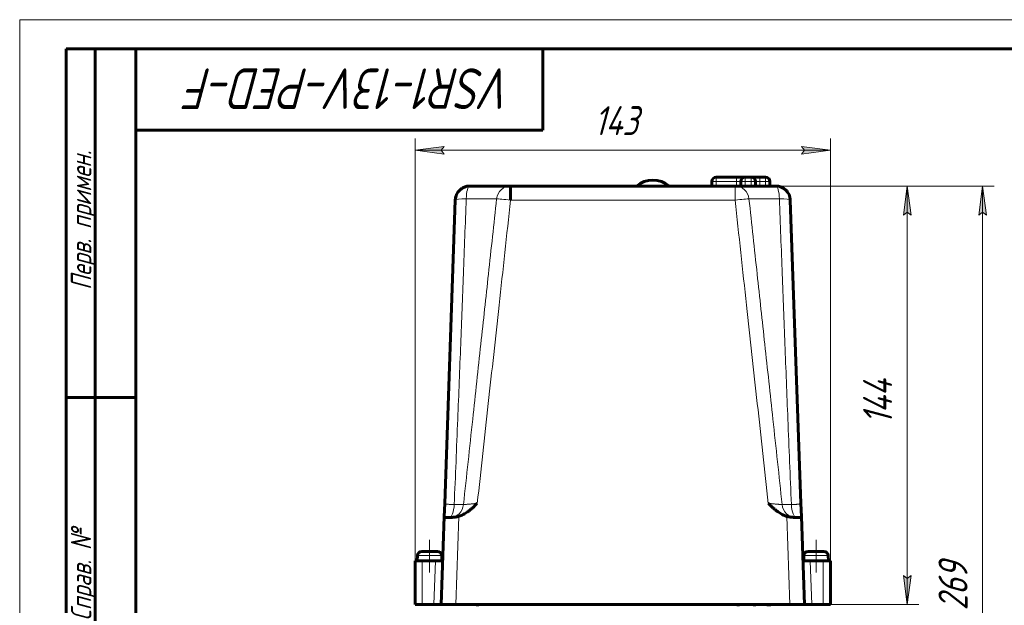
# Model space of a CAD drawing. Header units: millimetres. Extents: x 0 to 420, y 0 to 297.
# Tile 6 of 19: x 0 to 169, y 196 to 297. Entities that reach past the tile are written whole.
import ezdxf

# ---------------------------------------------------------------- set-up
doc = ezdxf.new("R2010")
doc.units = ezdxf.units.MM
for name, pattern in [('K5LT_AXLED', [12, 7.5, -1.5, 1.5, -1.5]), ('K5LT_BASIC', [0]), ('K5LT_THIN', [0])]:
    doc.linetypes.add(name, pattern=pattern)
doc.layers.add('Системный слой', color=7, linetype='Continuous')
doc.layers.add('Системный слой (1)', color=251, linetype='Continuous', true_color=0x6c6c6c)
doc.styles.add('KDIMTEXTSTYLE', font='txt', dxfattribs={"width": 0.96, "oblique": 15, "height": 5})
doc.styles.add('KTEXTSTYLE', font='txt', dxfattribs={"width": 0.96, "height": 5})
doc.dimstyles.new('KDIMSTYLE (0.50)', dxfattribs={"dimtxt": 5, "dimasz": 1, "dimexe": 2, "dimexo": 0, "dimgap": 1, "dimtad": 1, "dimlfac": 2, "dimtxsty": 'KDIMTEXTSTYLE', "dimsah": 1, "dimcen": 0, "dimdle": 1, "dimadec": 0, "dimazin": 0, "dimtfac": 0.667, "dimtmove": 0, "dimatfit": 3, "dimfxl": 1, "dimtvp": 1, "dimtolj": 1, "dimtzin": 0, "dimarcsym": 0})

# ---------------------------------------------------------------- blocks, each defined once
blk = doc.blocks.new('U0')
at = {"layer": 'Системный слой (1)', "color": 143, "linetype": 'K5LT_BASIC', "lineweight": 60, "true_color": 0x33acca}
for p, q in [((130.1, 268.39), (130.55, 268.35)), ((130.55, 268.35), (130.97, 268.24)), ((130.97, 268.24), (131.37, 268.05)), ((131.82, 267.71), (131.9, 267.63)), ((131.9, 267.63), (131.99, 267.54)), ((131.99, 267.54), (132.07, 267.44)), ((132.5, 266.6), (132.55, 266.4)), ((132.55, 266.4), (132.59, 266.19)), ((132.59, 266.19), (132.6, 265.98))]:
    blk.add_line(p, q, dxfattribs=at)
blk = doc.blocks.new('U1')
at = {"layer": 'Системный слой (1)', "color": 143, "linetype": 'K5LT_BASIC', "lineweight": 60, "true_color": 0x33acca}
for p, q in [((74.98, 266.19), (74.96, 265.98)), ((75.01, 266.4), (74.98, 266.19)), ((75.06, 266.6), (75.01, 266.4)), ((75.51, 267.45), (75.49, 267.43)), ((75.52, 267.47), (75.51, 267.45)), ((75.54, 267.49), (75.52, 267.47))]:
    blk.add_line(p, q, dxfattribs=at)
blk.add_arc((77.05, 266.62), 1.67, 118.8123, 120.8589, dxfattribs=at)
blk = doc.blocks.new('U2')
at = {"layer": 'Системный слой (1)', "color": 143, "linetype": 'K5LT_BASIC', "lineweight": 60, "true_color": 0x33acca}
for p, q in [((75.86, 267.82), (75.69, 267.66)), ((76.05, 267.95), (75.86, 267.82)), ((76.63, 268.25), (76.24, 268.08)), ((77.04, 268.36), (76.63, 268.25)), ((77.46, 268.39), (77.04, 268.36)), ((75.69, 267.66), (75.54, 267.49))]:
    blk.add_line(p, q, dxfattribs=at)
blk = doc.blocks.new('D1')
at = {"layer": 'Системный слой (1)'}
for points in [[(72.53, 274.54), (73.03, 275.2), (68.03, 274.54), (73.03, 273.88)], [(139.53, 274.54), (134.53, 275.2), (135.03, 274.54), (134.53, 273.88)]]:
    blk.add_hatch(color=7, dxfattribs=at).paths.add_polyline_path(points)
at = {"layer": 'Системный слой (1)', "color": 7, "linetype": 'K5LT_THIN', "lineweight": 18, "true_color": 0xffffff}
for p, q in [((68.03, 203.89), (68.03, 276.54)), ((139.53, 200.14), (139.53, 276.54)), ((68.03, 274.54), (73.03, 275.2)), ((73.03, 273.88), (68.03, 274.54)), ((68.03, 274.54), (139.53, 274.54)), ((73.03, 275.2), (72.53, 274.54)), ((72.53, 274.54), (73.03, 273.88)), ((135.03, 274.54), (134.53, 275.2)), ((134.53, 275.2), (139.53, 274.54)), ((139.53, 274.54), (134.53, 273.88)), ((134.53, 273.88), (135.03, 274.54))]:
    blk.add_line(p, q, dxfattribs=at)
blk.add_wipeout([(98.84, 275.54), (98.84, 282.92), (108.33, 282.92), (108.33, 275.54)]).dxf.layer = 'Системный слой (1)'
at = {"layer": 'Системный слой (1)', "color": 7, "insert": (98.84, 282.13), "char_height": 5, "attachment_point": 1, "style": 'KTEXTSTYLE'}
blk.add_mtext('\\fArial|b0|c204|p34;\\H5.0;\\W1.000;\\Q15;\\fGOST Type AU|b0|i0|c204|p34;\\Q15;\\W0.960;143', dxfattribs=at)
blk = doc.blocks.new('KDIMARROW_01')
at = {"layer": 'Системный слой'}
blk.add_hatch(color=0, dxfattribs=at).paths.add_polyline_path([(0, 0), (-5, 0.66), (-4.5, 0), (-5, -0.66)])
at = {"layer": 'Системный слой', "color": 0, "linetype": 'K5LT_THIN', "lineweight": 18}
for p, q in [((-4.5, 0), (-5, 0.66)), ((-5, 0.66), (0, 0)), ((0, 0), (-5, -0.66)), ((-5, -0.66), (-4.5, 0))]:
    blk.add_line(p, q, dxfattribs=at)
at = {"layer": 'Системный слой (1)', "color": 0, "linetype": 'K5LT_THIN', "lineweight": 18}
blk.add_line((103.78, 113.89), (103.28, 113.89), dxfattribs=at)
blk = doc.blocks.new('D5')
at = {"layer": 'Системный слой (1)'}
for points in [[(153.38, 263.39), (152.72, 268.39), (152.06, 263.39), (152.72, 263.89)], [(152.72, 196.39), (153.38, 201.39), (152.72, 200.89), (152.06, 201.39)]]:
    blk.add_hatch(color=7, dxfattribs=at).paths.add_polyline_path(points)
at = {"layer": 'Системный слой (1)', "color": 7, "linetype": 'K5LT_THIN', "lineweight": 18, "true_color": 0xffffff}
for p, q in [((123.09, 268.39), (154.72, 268.39)), ((152.06, 263.39), (152.72, 268.39)), ((152.72, 268.39), (153.38, 263.39)), ((152.72, 268.39), (152.72, 196.39)), ((152.72, 263.89), (152.06, 263.39)), ((153.38, 263.39), (152.72, 263.89)), ((152.72, 196.39), (152.06, 201.39)), ((152.06, 201.39), (152.72, 200.89)), ((152.72, 200.89), (153.38, 201.39)), ((153.38, 201.39), (152.72, 196.39)), ((139.53, 196.39), (154.72, 196.39))]:
    blk.add_line(p, q, dxfattribs=at)
blk.add_wipeout([(151.72, 227.38), (144.34, 227.38), (144.34, 237), (151.72, 237)]).dxf.layer = 'Системный слой (1)'
at = {"layer": 'Системный слой (1)', "color": 7, "insert": (145.13, 227.38), "char_height": 5, "attachment_point": 1, "rotation": 90, "style": 'KTEXTSTYLE'}
blk.add_mtext('\\fArial|b0|c204|p34;\\H5.0;\\W1.000;\\Q15;\\fGOST Type AU|b0|i0|c204|p34;\\Q15;\\W0.960;144', dxfattribs=at)
blk = doc.blocks.new('D6')
at = {"layer": 'Системный слой (1)'}
for points in [[(166.34, 263.39), (165.68, 268.39), (165.03, 263.39), (165.68, 263.89)], [(165.68, 133.89), (166.34, 138.89), (165.68, 138.39), (165.03, 138.89)]]:
    blk.add_hatch(color=7, dxfattribs=at).paths.add_polyline_path(points)
at = {"layer": 'Системный слой (1)', "color": 7, "linetype": 'K5LT_THIN', "lineweight": 18, "true_color": 0xffffff}
for p, q in [((123.09, 268.39), (167.68, 268.39)), ((165.03, 263.39), (165.68, 268.39)), ((165.68, 268.39), (166.34, 263.39)), ((165.68, 133.89), (165.68, 268.39)), ((165.68, 263.89), (165.03, 263.39)), ((166.34, 263.39), (165.68, 263.89)), ((165.68, 133.89), (165.03, 138.89)), ((165.03, 138.89), (165.68, 138.39)), ((165.68, 138.39), (166.34, 138.89)), ((166.34, 138.89), (165.68, 133.89)), ((116.24, 133.89), (167.68, 133.89))]:
    blk.add_line(p, q, dxfattribs=at)
blk.add_wipeout([(164.68, 195.41), (157.3, 195.41), (157.3, 206.42), (164.68, 206.42)]).dxf.layer = 'Системный слой (1)'
at = {"layer": 'Системный слой (1)', "color": 7, "insert": (158.1, 195.41), "char_height": 5, "attachment_point": 1, "rotation": 90, "style": 'KTEXTSTYLE'}
blk.add_mtext('\\fArial|b0|c204|p34;\\H5.0;\\W1.000;\\Q15;\\fGOST Type AU|b0|i0|c204|p34;\\Q15;\\W0.960;269', dxfattribs=at)
blk = doc.blocks.new('U209')
at = {"color": 7, "linetype": 'K5LT_THIN', "lineweight": 18, "true_color": 0xffffff}
for p, q in [((0, 0), (0, 297)), ((0, 297), (420, 297))]:
    blk.add_line(p, q, dxfattribs=at)
at = {"color": 143, "linetype": 'K5LT_BASIC', "lineweight": 60, "true_color": 0x33acca}
for p, q in [((8, 172), (8, 292)), ((20, 292), (8, 292)), ((13, 172), (13, 292)), ((20, 5), (20, 292)), ((20, 292), (415, 292)), ((90, 292), (90, 278)), ((90, 278), (20, 278)), ((20, 232), (8, 232))]:
    blk.add_line(p, q, dxfattribs=at)
at = {"color": 7, "attachment_point": 1, "style": 'KTEXTSTYLE'}
for s, insert, char_height, rotation in [('\\fArial|b0|c204|p34;\\H5.0;\\W1.000;\\Q15;\\fGOST Type AU|b0|i0|c204|p34;\\Q15;\\W0.960;\\H7.00;VSR1-13V-PED-F', (84.98, 281.64), 7, 180), ('\\fArial|b0|c204|p34;\\H5.0;\\W1.000;\\Q15;\\fGOST Type AU|b0|i0|c204|p34;\\Q15;\\W0.960;\\H3.50;Перв. примен.', (8.82, 250.52), 3.5, 90), ('\\fArial|b0|c204|p34;\\H5.0;\\W1.000;\\Q15;\\fGOST Type AU|b0|i0|c204|p34;\\Q15;\\W0.960;\\H3.50;Справ. №', (8.82, 193.63), 3.5, 90)]:
    blk.add_mtext(s, dxfattribs=dict(at, insert=insert, char_height=char_height, rotation=rotation))

msp = doc.modelspace()

# ---------------------------------------------------------------- linework, layer by layer
at = {"layer": 'Системный слой (1)', "color": 143, "linetype": 'K5LT_BASIC', "lineweight": 60, "true_color": 0x33acca}
for p, q in [((119.8534, 269.894), (123.3534, 269.894)), ((123.3534, 269.894), (124.8534, 269.894)), ((124.8534, 269.894), (125.8534, 269.894)), ((125.8534, 269.894), (127.3534, 269.894)), ((127.3534, 269.894), (128.3534, 269.894)), ((84.4719, 268.394), (77.4605, 268.394)), ((84.4719, 268.394), (123.092, 268.394)), ((119.1034, 268.394), (119.1034, 269.144)), ((130.1034, 268.394), (123.092, 268.394)), ((124.1034, 268.394), (124.1034, 269.144)), ((126.6034, 268.394), (126.6034, 269.144)), ((129.1034, 268.394), (129.1034, 269.144)), ((73.14, 213.8067), (74.962, 265.9812)), ((134.4239, 213.8067), (132.6019, 265.9812)), ((73.0618, 211.5679), (73.14, 213.8067)), ((134.5021, 211.5679), (134.4239, 213.8067)), ((72.532, 196.394), (73.0618, 211.5679)), ((73.4273, 211.394), (74.243, 211.394)), ((133.3209, 211.394), (134.1367, 211.394)), ((135.032, 196.394), (134.5021, 211.5679)), ((71.8669, 205.544), (69.197, 205.544)), ((138.3669, 205.544), (135.697, 205.544)), ((68.032, 203.894), (69.282, 203.894)), ((68.032, 203.894), (68.032, 196.394)), ((68.4477, 204.8267), (68.407, 203.894)), ((71.5423, 203.894), (69.282, 203.894)), ((71.5423, 203.894), (72.7939, 203.894)), ((72.6162, 204.8267), (72.657, 203.894)), ((136.0216, 203.894), (134.77, 203.894)), ((134.9477, 204.8267), (134.907, 203.894)), ((138.282, 203.894), (136.0216, 203.894)), ((138.282, 203.894), (139.532, 203.894)), ((139.1162, 204.8267), (139.157, 203.894)), ((139.532, 203.894), (139.532, 196.394)), ((69.282, 196.394), (68.032, 196.394)), ((71.2804, 196.394), (69.282, 196.394)), ((71.2804, 196.394), (72.532, 196.394)), ((75.0304, 196.394), (72.532, 196.394)), ((132.5335, 196.394), (75.0304, 196.394)), ((78.782, 196.394), (78.782, 196.144)), ((123.64, 196.394), (123.64, 196.144)), ((126.4239, 196.394), (126.4239, 196.144)), ((128.782, 196.394), (128.782, 196.144)), ((129.032, 196.394), (129.032, 196.144)), ((135.032, 196.394), (132.5335, 196.394)), ((136.2835, 196.394), (135.032, 196.394)), ((138.282, 196.394), (136.2835, 196.394)), ((139.532, 196.394), (138.282, 196.394))]:
    msp.add_line(p, q, dxfattribs=at)
at = {"layer": 'Системный слой (1)', "color": 7, "linetype": 'K5LT_THIN', "lineweight": 18, "true_color": 0xffffff}
for p, q in [((119.8534, 269.894), (119.8534, 269.144)), ((123.3534, 269.144), (123.3534, 269.894)), ((124.8534, 269.894), (124.8534, 269.144)), ((125.8534, 269.144), (125.8534, 269.894)), ((127.3534, 269.894), (127.3534, 269.144)), ((128.3534, 269.144), (128.3534, 269.894)), ((119.1034, 269.144), (119.8534, 269.144)), ((119.8534, 268.394), (119.8534, 269.144)), ((119.8534, 269.144), (123.3534, 269.144)), ((123.3534, 268.394), (123.3534, 269.144)), ((123.3534, 269.144), (124.1034, 269.144)), ((124.1034, 269.144), (124.8534, 269.144)), ((124.8534, 268.394), (124.8534, 269.144)), ((124.8534, 269.144), (125.8534, 269.144)), ((125.8534, 268.394), (125.8534, 269.144)), ((125.8534, 269.144), (126.6034, 269.144)), ((126.6034, 269.144), (127.3534, 269.144)), ((127.3534, 269.144), (128.3534, 269.144)), ((127.3534, 268.394), (127.3534, 269.144)), ((128.3534, 268.394), (128.3534, 269.144)), ((128.3534, 269.144), (129.1034, 269.144)), ((84.4719, 265.9812), (123.092, 265.9812)), ((75.0304, 196.394), (75.5603, 211.5679)), ((132.5335, 196.394), (132.0036, 211.5679)), ((72.6162, 204.8267), (68.4477, 204.8267)), ((69.282, 203.894), (69.282, 196.394)), ((71.2804, 196.394), (71.5423, 203.894)), ((139.1162, 204.8267), (134.9477, 204.8267)), ((136.0216, 203.894), (136.2835, 196.394)), ((138.282, 203.894), (138.282, 196.394))]:
    msp.add_line(p, q, dxfattribs=at)
at = {"layer": 'Системный слой (1)', "color": 30, "linetype": 'K5LT_AXLED', "lineweight": 18, "true_color": 0xff8000}
for p, q in [((70.532, 207.544), (70.532, 201.894)), ((137.032, 207.544), (137.032, 201.894))]:
    msp.add_line(p, q, dxfattribs=at)
at = {"layer": 'Системный слой (1)', "color": 143, "linetype": 'K5LT_BASIC', "lineweight": 60, "true_color": 0x33acca}
for centre, radius, start, end in [((108.9605, 264.894), 4.5, 51.057559, 128.942441), ((119.8534, 269.144), 0.75, 90, 180), ((124.8534, 269.144), 0.75, 90, 180), ((125.8534, 269.144), 0.75, 0, 90), ((128.3534, 269.144), 0.75, 0, 90), ((77.4605, 265.894), 2.5, 90, 178), ((130.1034, 265.894), 2.5, 2, 90), ((69.197, 204.794), 0.75, 90, 177.5), ((71.8669, 204.794), 0.75, 2.5, 90), ((135.697, 204.794), 0.75, 90, 177.5), ((138.3669, 204.794), 0.75, 2.5, 90)]:
    msp.add_arc(centre, radius, start, end, dxfattribs=at)
at = {"layer": 'Системный слой (1)', "color": 7, "linetype": 'K5LT_THIN', "lineweight": 18, "true_color": 0xffffff}
for centre, major_axis, ratio, start_param, end_param in [((77.4605, 265.894), (0, 2.5), 0.25160667, 0, 1.45668005), ((84.4719, 265.894), (0, 2.5), 0.96782957, 0, 1.45668005), ((123.092, 265.894), (0, 2.5), 0.96782957, 4.82650526, 6.28318531), ((130.1034, 265.894), (0, 2.5), 0.25160667, 4.82650526, 6.28318531), ((77.4605, 265.894), (-2.4985, 0.0872), 0.10863231, 4.96898744, 6.28318531), ((84.4719, 265.894), (-2.4852, 0.2717), 0.03469296, 4.71618249, 6.03038035), ((123.092, 265.894), (-2.4852, -0.2717), 0.03469296, 3.39439761, 4.70859547), ((130.1034, 265.894), (2.4985, 0.0872), 0.10863231, 0, 1.31419786), ((73.9106, 213.894), (0, 2.5), 0.34507581, 3.14159265, 4.59687502), ((74.0356, 213.894), (0, -2.5), 0.93857482, 0, 1.45528237), ((133.5283, 213.894), (0, -2.5), 0.93857482, 4.82790294, 6.28318531), ((133.6533, 213.894), (0, -2.5), 0.34507581, 4.82790294, 6.28318531)]:
    msp.add_ellipse(centre, major_axis=major_axis, ratio=ratio, start_param=start_param, end_param=end_param, dxfattribs=at)
at = {"layer": 'Системный слой (1)', "color": 143, "linetype": 'K5LT_BASIC', "lineweight": 60, "true_color": 0x33acca}
for points, knots in [([(84.4719, 265.9812), (84.4719, 265.998), (84.4719, 266.0318), (84.4718, 266.0824), (84.472, 266.1332), (84.4718, 266.201), (84.4719, 266.2589), (84.4718, 266.3095), (84.4721, 266.3432), (84.4718, 266.3866), (84.4719, 266.4367), (84.4719, 266.4868), (84.4719, 266.5367), (84.4719, 266.5864), (84.4719, 266.636), (84.4719, 266.6853), (84.4719, 266.7345), (84.4719, 266.7834), (84.4716, 266.8318), (84.472, 266.8797), (84.4718, 266.9267), (84.4721, 266.9632), (84.4716, 266.9935), (84.472, 267.0231), (84.4718, 267.0611), (84.4719, 267.1032), (84.4719, 267.1441), (84.4719, 267.1836), (84.4717, 267.2219), (84.472, 267.2586), (84.4717, 267.2942), (84.4719, 267.3285), (84.4718, 267.362), (84.4719, 267.3945), (84.4719, 267.4264), (84.4719, 267.4582), (84.4719, 267.4902), (84.4719, 267.5233), (84.4719, 267.5572), (84.4719, 267.5939), (84.4719, 267.702), (84.4719, 267.8179), (84.4719, 267.9195), (84.4719, 267.9597), (84.4719, 267.9809), (84.4719, 268.0044), (84.4719, 268.0263), (84.4719, 268.0505), (84.4719, 268.0704), (84.4719, 268.0897), (84.4719, 268.1085), (84.4719, 268.1267), (84.4719, 268.1443), (84.4719, 268.1614), (84.4719, 268.1778), (84.4718, 268.1937), (84.472, 268.2091), (84.472, 268.2238), (84.4718, 268.238), (84.4719, 268.2516), (84.4719, 268.2734), (84.4719, 268.3167), (84.4719, 268.3498), (84.4719, 268.3689), (84.4719, 268.3751), (84.4718, 268.3801), (84.472, 268.3843), (84.4718, 268.3878), (84.4719, 268.3906), (84.4719, 268.3932), (84.4719, 268.3939), (84.4719, 268.394)], [0, 0, 0, 0, 0.94643591, 1.89805432, 2.8539756, 3.81413664, 5.73739015, 6.13884487, 6.69886172, 7.660394, 8.62173335, 9.58480447, 10.5497428, 11.51814918, 12.48815824, 13.4608927, 14.43522699, 15.41248085, 16.391018, 17.36396463, 18.32970493, 19.27967224, 19.63168356, 20.22125215, 21.13787633, 22.03791551, 22.91275076, 23.77906904, 24.61827382, 25.43923026, 26.23310302, 27.01798509, 27.78505985, 28.54340049, 29.29304003, 30.04271566, 30.81841288, 31.62026115, 32.47497783, 33.35632674, 34.40096831, 40.85067425, 43.07562623, 43.95589461, 44.80941749, 45.22330186, 46.3837786, 47.131501, 47.87911673, 48.62621312, 49.37290621, 50.11919314, 50.86538843, 51.6114929, 52.35769875, 53.10399467, 53.85026092, 54.59715483, 55.34488647, 56.09488196, 56.84619835, 59.12406688, 64.35310823, 65.40884271, 66.2191821, 67.03481518, 67.85396049, 68.67851135, 69.50487257, 70.3349011, 72, 72, 72, 72]), ([(75.5603, 211.5679), (75.6952, 211.6095), (75.9583, 211.705), (76.3365, 211.8813), (76.704, 212.0889), (77.073, 212.3326), (77.4587, 212.6238), (77.868, 212.9709), (78.3005, 213.3726), (78.592, 213.6589), (78.7417, 213.8067)], [0, 0, 0, 0, 1.1794457, 2.34679214, 3.50651611, 4.72181721, 6.05500832, 7.56669177, 9.22406547, 11, 11, 11, 11]), ([(132.0036, 211.5679), (131.8687, 211.6095), (131.6056, 211.705), (131.2274, 211.8813), (130.8599, 212.0889), (130.4909, 212.3326), (130.1052, 212.6238), (129.696, 212.9709), (129.2634, 213.3726), (128.9719, 213.6589), (128.8222, 213.8067)], [0, 0, 0, 0, 1.1794457, 2.34679214, 3.50651611, 4.72181721, 6.05500832, 7.56669177, 9.22406547, 11, 11, 11, 11]), ([(73.4273, 211.394), (73.3635, 211.394), (73.2559, 211.3988), (73.1474, 211.4241), (73.0866, 211.4661), (73.0638, 211.5156), (73.0613, 211.5529), (73.0618, 211.5679)], [0, 0, 0, 0, 2.08263259, 3.99090934, 5.63923765, 7.12682204, 8, 8, 8, 8]), ([(74.243, 211.394), (74.3569, 211.394), (74.5654, 211.3992), (74.8546, 211.424), (75.1277, 211.4621), (75.3564, 211.5093), (75.5116, 211.5529), (75.5603, 211.5679)], [0, 0, 0, 0, 2.29264219, 3.99090934, 5.23900693, 7.12682204, 8, 8, 8, 8]), ([(133.3209, 211.394), (133.207, 211.394), (132.9985, 211.3992), (132.7093, 211.424), (132.4362, 211.4621), (132.2075, 211.5093), (132.0523, 211.5529), (132.0036, 211.5679)], [0, 0, 0, 0, 2.29264219, 3.99090934, 5.23900693, 7.12682204, 8, 8, 8, 8]), ([(134.1367, 211.394), (134.2004, 211.394), (134.308, 211.3988), (134.4165, 211.4241), (134.4773, 211.4661), (134.5001, 211.5156), (134.5026, 211.5529), (134.5021, 211.5679)], [0, 0, 0, 0, 2.08263259, 3.99090934, 5.63923765, 7.12682204, 8, 8, 8, 8])]:
    msp.add_open_spline(points, degree=3, knots=knots, dxfattribs=at)
at = {"layer": 'Системный слой (1)', "color": 7, "linetype": 'K5LT_THIN', "lineweight": 18, "true_color": 0xffffff}
for points, knots in [([(123.092, 268.394), (123.092, 268.3939), (123.092, 268.3874), (123.092, 268.3684), (123.092, 268.3545), (123.092, 268.3384), (123.0921, 268.3209), (123.0919, 268.3009), (123.0924, 268.2853), (123.0917, 268.27), (123.0922, 268.255), (123.0919, 268.2322), (123.092, 268.2076), (123.0921, 268.1802), (123.092, 268.1477), (123.092, 268.1013), (123.092, 268.0545), (123.092, 268.0028), (123.092, 267.9282), (123.092, 267.8252), (123.092, 267.7052), (123.092, 267.5716), (123.092, 267.4508), (123.092, 267.3398), (123.092, 267.2858), (123.0921, 267.2295), (123.0919, 267.1716), (123.0925, 267.1129), (123.0916, 267.0708), (123.0926, 267.0316), (123.0918, 266.9929), (123.0921, 266.9364), (123.0922, 266.8756), (123.092, 266.8122), (123.092, 266.7474), (123.092, 266.6831), (123.092, 266.5), (123.092, 266.3105), (123.092, 266.1288), (123.092, 266.0601), (123.092, 266.0149), (123.092, 265.9812)], [0, 0, 0, 0, 2.980014, 3.93823036, 4.94899359, 5.79638048, 6.64603467, 7.49911729, 8.35325018, 8.44427671, 9.1584857, 9.91366416, 10.62967469, 11.3562884, 12.21179479, 13.18559044, 14.75472413, 15.3529832, 16.4223927, 19.2183437, 20.91699967, 22.29725526, 25.39090384, 26.08648622, 26.80235281, 27.54327812, 28.28874872, 29.0310165, 29.76586198, 29.86035512, 30.48191884, 31.18672428, 31.91111194, 32.6665985, 33.4351199, 34.18561684, 34.89903019, 39.73883725, 40.51373197, 40.89287677, 42, 42, 42, 42]), ([(74.7675, 213.6058), (74.9792, 218.4986), (75.3588, 227.693), (75.8788, 240.9009), (76.3622, 253.5322), (76.6747, 261.862), (76.8355, 266.1786)], [0, 0, 0, 0, 1.95463264, 3.67286784, 5.27585781, 7, 7, 7, 7]), ([(76.3664, 213.6058), (76.8935, 218.4987), (77.888, 227.693), (79.3209, 240.9009), (80.6931, 253.5322), (81.5987, 261.862), (82.068, 266.1786)], [0, 0, 0, 0, 1.95463517, 3.67287222, 5.27586113, 7, 7, 7, 7]), ([(82.068, 266.1786), (81.9921, 266.1803), (81.8123, 266.183), (81.4658, 266.1859), (81.0684, 266.1879), (80.6216, 266.189), (80.1127, 266.1893), (79.5523, 266.1888), (78.9472, 266.1875), (78.0636, 266.1847), (77.3414, 266.1814), (76.8355, 266.1786)], [0, 0, 0, 0, 1.40366077, 2.67943588, 3.81137861, 4.97728649, 6.13058311, 7.28598214, 8.43884472, 9.57577426, 12, 12, 12, 12]), ([(130.7284, 266.1786), (130.4355, 266.1803), (129.8854, 266.183), (129.139, 266.1859), (128.4779, 266.1879), (127.8818, 266.189), (127.331, 266.1893), (126.8368, 266.1888), (126.4045, 266.1875), (126.0326, 266.1855), (125.7219, 266.1826), (125.563, 266.1801), (125.4959, 266.1786)], [0, 0, 0, 0, 1.5206325, 2.9027222, 4.1289935, 5.39206036, 6.64146504, 7.89314731, 9.14208177, 10.37375545, 11.65689232, 13, 13, 13, 13]), ([(131.1975, 213.6058), (130.6704, 218.4986), (129.6759, 227.693), (128.243, 240.9009), (126.8708, 253.5322), (125.9653, 261.862), (125.4959, 266.1786)], [0, 0, 0, 0, 1.95463264, 3.67286784, 5.27585781, 7, 7, 7, 7]), ([(132.7964, 213.6058), (132.5847, 218.4987), (132.2051, 227.693), (131.6851, 240.9009), (131.2017, 253.5322), (130.8892, 261.862), (130.7284, 266.1786)], [0, 0, 0, 0, 1.95463517, 3.67287222, 5.27586113, 7, 7, 7, 7]), ([(78.7417, 213.8067), (79.3751, 219.5251), (80.6268, 230.8839), (82.5349, 248.2756), (83.8122, 259.9486), (84.4719, 265.9812)], [0, 0, 0, 0, 1.97295158, 3.91885475, 6, 6, 6, 6]), ([(128.8222, 213.8067), (128.1888, 219.5251), (126.9371, 230.884), (125.029, 248.2756), (123.7517, 259.9487), (123.092, 265.9812)], [0, 0, 0, 0, 1.97295482, 3.91886446, 6, 6, 6, 6]), ([(73.14, 213.8067), (73.1396, 213.7942), (73.1535, 213.7711), (73.2121, 213.7403), (73.2976, 213.7138), (73.4099, 213.6899), (73.5504, 213.6685), (73.7164, 213.6499), (73.9008, 213.6347), (74.1101, 213.6221), (74.3917, 213.6108), (74.6212, 213.6067), (74.7675, 213.6058)], [0, 0, 0, 0, 1.47746288, 2.76508107, 3.92293996, 5.10562756, 6.32215619, 7.48755819, 8.65457603, 9.77229267, 11.01322779, 13, 13, 13, 13]), ([(76.3664, 213.6058), (76.3258, 213.6044), (76.2368, 213.6022), (76.0782, 213.6001), (75.9059, 213.5989), (75.7144, 213.5986), (75.4886, 213.5992), (75.2445, 213.6008), (74.9992, 213.6031), (74.8417, 213.6049), (74.7675, 213.6058)], [0, 0, 0, 0, 1.65566973, 3.08847468, 4.35709599, 5.69848821, 7.06775306, 8.58749532, 9.88321078, 11, 11, 11, 11]), ([(78.7417, 213.8067), (78.6253, 213.7942), (78.4074, 213.7711), (78.1035, 213.7403), (77.8307, 213.7138), (77.5739, 213.6899), (77.3308, 213.6685), (77.1061, 213.6499), (76.9067, 213.6347), (76.7247, 213.6221), (76.572, 213.6132), (76.452, 213.6078), (76.3915, 213.6062), (76.3664, 213.6058)], [0, 0, 0, 0, 1.59111387, 2.97777961, 4.22470457, 5.49836814, 6.8084759, 8.06352421, 9.32031264, 10.52400749, 11.86039916, 13.00402062, 14, 14, 14, 14]), ([(128.8222, 213.8067), (128.9386, 213.7942), (129.1565, 213.7711), (129.4604, 213.7403), (129.7333, 213.7138), (129.99, 213.6899), (130.2331, 213.6685), (130.4578, 213.6499), (130.6572, 213.6347), (130.8392, 213.6221), (130.9919, 213.6132), (131.1119, 213.6078), (131.1724, 213.6062), (131.1975, 213.6058)], [0, 0, 0, 0, 1.59111387, 2.97777961, 4.22470457, 5.49836814, 6.8084759, 8.06352421, 9.32031264, 10.52400749, 11.86039916, 13.00402062, 14, 14, 14, 14]), ([(132.7964, 213.6058), (132.6865, 213.6044), (132.4043, 213.6013), (132.0676, 213.599), (131.7871, 213.5986), (131.5906, 213.5992), (131.4226, 213.6008), (131.291, 213.6031), (131.2249, 213.6049), (131.1975, 213.6058)], [0, 0, 0, 0, 1.5051543, 3.96099635, 5.18044383, 6.42523005, 7.80681392, 8.98473707, 10, 10, 10, 10]), ([(134.4239, 213.8067), (134.4243, 213.7942), (134.4104, 213.7711), (134.3518, 213.7403), (134.2663, 213.7138), (134.154, 213.6899), (134.0135, 213.6685), (133.8475, 213.6499), (133.6631, 213.6347), (133.4538, 213.6221), (133.1722, 213.6108), (132.9428, 213.6067), (132.7964, 213.6058)], [0, 0, 0, 0, 1.47746288, 2.76508107, 3.92293996, 5.10562756, 6.32215619, 7.48755819, 8.65457602, 9.77229267, 11.01322779, 13, 13, 13, 13])]:
    msp.add_open_spline(points, degree=3, knots=knots, dxfattribs=at)

# ---------------------------------------------------------------- block references
at = {"layer": 'Системный слой (1)'}
for name in ['U1', 'U2', 'U0']:
    msp.add_blockref(name, (0, 0), dxfattribs=at)

# ---------------------------------------------------------------- next in the draw order: dimensions: what is measured, and where the dimension line sits
at = {"layer": 'Системный слой (1)', "color": 7}
dim = msp.add_linear_dim(base=(68.032, 274.5393), p1=(139.532, 200.144), p2=(68.032, 203.894), dimstyle='KDIMSTYLE (0.50)', override={"dimexo": 0, "dimpost": '\\fGOST Type AU|b0|c204|p34;\\H5.0;\\W0.960;\\Q15;<>', "dimblk1": 'KDIMARROW_01', "dimblk2": 'KDIMARROW_01', "dimse1": 0, "dimse2": 0, "dimclrt": 7, "dimtol": 1, "dimtp": 0, "dimtm": 0, "dimtdec": 5, "dimtolj": 1}, dxfattribs=at)
dim.commit()
dim.dimension.update_dxf_attribs({"geometry": 'D1', "text_midpoint": (103.782, 274.5393), "dimtype": 160})

# ---------------------------------------------------------------- next in the draw order: dimensions: what is measured, and where the dimension line sits
dim = msp.add_linear_dim(base=(152.7171, 268.394), p1=(139.532, 196.394), p2=(123.092, 268.394), angle=90, dimstyle='KDIMSTYLE (0.50)', override={"dimexo": 0, "dimpost": '\\fGOST Type AU|b0|c204|p34;\\H5.0;\\W0.960;\\Q15;<>', "dimblk1": 'KDIMARROW_01', "dimblk2": 'KDIMARROW_01', "dimse1": 0, "dimse2": 0, "dimclrt": 7, "dimtol": 1, "dimtp": 0, "dimtm": 0, "dimtdec": 5, "dimtolj": 1}, dxfattribs=at)
dim.commit()
dim.dimension.update_dxf_attribs({"geometry": 'D5', "text_midpoint": (152.7171, 232.394), "dimtype": 160})

# ---------------------------------------------------------------- next in the draw order: dimensions: what is measured, and where the dimension line sits
dim = msp.add_linear_dim(base=(165.6841, 133.894), p1=(123.092, 268.394), p2=(116.2419, 133.894), angle=90, dimstyle='KDIMSTYLE (0.50)', override={"dimexo": 0, "dimpost": '\\fGOST Type AU|b0|c204|p34;\\H5.0;\\W0.960;\\Q15;<>', "dimblk1": 'KDIMARROW_01', "dimblk2": 'KDIMARROW_01', "dimse1": 0, "dimse2": 0, "dimclrt": 7, "dimtol": 1, "dimtp": 0, "dimtm": 0, "dimtdec": 5, "dimtolj": 1}, dxfattribs=at)
dim.commit()
dim.dimension.update_dxf_attribs({"geometry": 'D6', "text_midpoint": (165.6841, 201.144), "dimtype": 160})

# ---------------------------------------------------------------- next in the draw order: block references
msp.add_blockref('U209', (0, 0))

doc.saveas('drawing.dxf')
